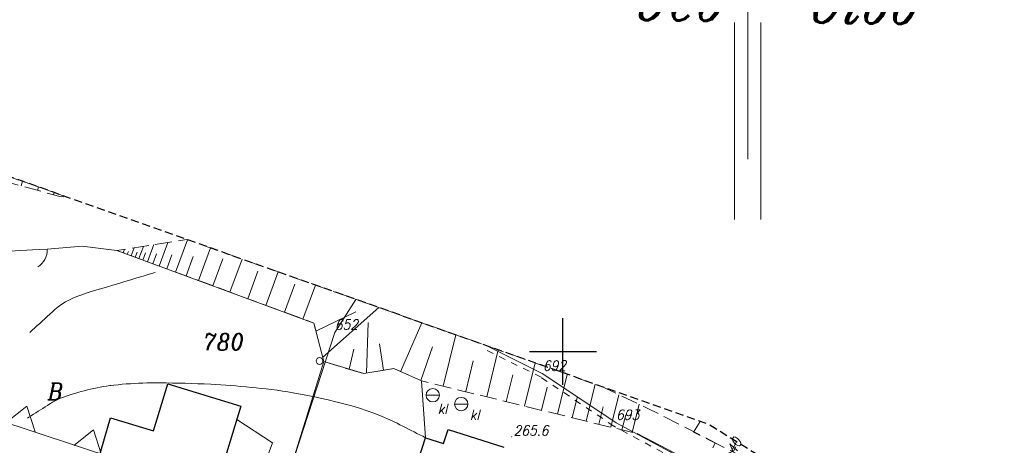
# Model space of a CAD drawing. Header units: metres. Extents: x 7435600 to 7436400, y 5537603 to 5538250.
# Tile 40 of 43: x 7436059 to 7436133, y 5537943 to 5537975. Entities that reach past the tile are written whole.
import ezdxf
from ezdxf.enums import TextEntityAlignment as Align

# ---------------------------------------------------------------- set-up
doc = ezdxf.new("R2010")
doc.units = ezdxf.units.M
doc.header["$MEASUREMENT"] = 0
for name, pattern in [('0.5_0.5', [1, 0.5, -0.5]), ('1.5_0.5', [2, 1.5, -0.5]), ('2', [0.9, 0.6, -0.3]), ('219-500', [0]), ('3117-500', [0]), ('ktok04-500', [0]), ('mz1.25_0.5', [1.75, 1.25, -0.5])]:
    doc.linetypes.add(name, pattern=pattern)
doc.layers.get('0').update_dxf_attribs({"color": 2, "linetype": 'CONTINUOUS', "lineweight": 5})
doc.layers.add('!ramka', color=2, linetype='CONTINUOUS', lineweight=0)
for name, color, linetype in [('000 Inne (niezydentyfikowane)', 7, 'CONTINUOUS'), ('203-Punkt załamania granicy działki nie stabilizowany', 7, 'CONTINUOUS'), ('203-Punkt załamania granicy działki nie stabilizowany-Atr104', 7, 'CONTINUOUS'), ('210-Oznaczenie użytku', 7, 'CONTINUOUS'), ('211-Nr działki', 7, 'CONTINUOUS'), ('218-Granica użytku po granicy działki', 7, 'CONTINUOUS'), ('219-Linia granicy', 7, 'CONTINUOUS'), ('312-Budynek (powierzchnia)', 7, 'CONTINUOUS'), ('811-Warstwica ciągła linia', 7, 'CONTINUOUS'), ('996-Tekst dodatkowy mały', 7, 'CONTINUOUS'), ('furtka (linia)', 7, 'CONTINUOUS'), ('furtka (linia) - symbol', 7, 'CONTINUOUS'), ('jezdnia (powierzchnia)', 7, 'CONTINUOUS'), ('Nieprzekraczalna linia zabudowy', 7, 'CONTINUOUS'), ('ogrodzenie trwałe (linia)', 7, 'CONTINUOUS'), ('osadnik kanalizacji lokalnej (dół Chambeau) (punkt)', 7, 'CONTINUOUS'), ('osadnik kanalizacji lokalnej (dół Chambeau) (punkt)-Atr17', 7, 'CONTINUOUS'), ('przewód gazowy (linia)', 7, 'CONTINUOUS'), ('przewód wodociągowy (linia)', 7, 'CONTINUOUS'), ('przewód wodociągowy (linia)-Atr1', 7, 'CONTINUOUS'), ('punkt wysokościowy naturalny', 7, 'CONTINUOUS'), ('punkt wysokościowy naturalny-Atr2', 7, 'CONTINUOUS'), ('skarpa nieumocniona (powierzchnia)', 7, 'CONTINUOUS'), ('słup (punkt)', 7, 'CONTINUOUS'), ('Wstawianie ramki sekcyjnej z opisem', 7, 'CONTINUOUS'), ('Zakres', 7, 'CONTINUOUS')]:
    doc.layers.add(name, color=color, linetype=linetype)
doc.styles.get("Standard").update_dxf_attribs({"font": 'italic_1250.shx', "width": 0.75})
doc.linetypes.add('902-500', pattern='A,3.75,0,[1,ksztalty.shx,S=0.5,R=0,X=0,Y=0],3.75', length=7.5)

# ---------------------------------------------------------------- blocks, each defined once
blk = doc.blocks.new('203')
at = {"linetype": 'Continuous', "lineweight": 0}
h = blk.add_hatch(color=0, dxfattribs=at)
edge = h.paths.add_edge_path()
edge.add_arc((0, 0), 0.045, 0, 360)
blk = doc.blocks.new('SM04')
at = {"color": 0, "linetype": 'Continuous', "lineweight": 13}
blk.add_circle((0, 0), 0.25, dxfattribs=at)
blk = doc.blocks.new('US07')
at = {"color": 0, "linetype": 'Continuous', "lineweight": 13}
for q in [(-0.5, 0), (0.5, 0)]:
    blk.add_line((0, 0), q, dxfattribs=at)
blk.add_circle((0, 0), 0.5, dxfattribs=at)
blk = doc.blocks.new('OK04')
at = {"color": 0, "linetype": 'Continuous', "lineweight": 0}
blk.add_arc((1.5, 0.001), 1.5, 120, 180, dxfattribs=at)
blk = doc.blocks.new('PW01')
at = {"linetype": 'Continuous', "lineweight": 13}
h = blk.add_hatch(color=0, dxfattribs=at)
edge = h.paths.add_edge_path()
edge.add_arc((0, 0), 0.045, 0, 360)
blk = doc.blocks.new('RAMKA500K')
at = {"color": 0}
for p, q in [((100, 197.5), (100, 202.5)), ((97.5, 200), (102.5, 200))]:
    blk.add_line(p, q, dxfattribs=at)

msp = doc.modelspace()

# ---------------------------------------------------------------- linework, layer by layer
at = {"layer": '!ramka', "color": 251, "linetype": 'Continuous', "lineweight": 13}
msp.add_3dface([(7435692.445, 5538052.761), (7436192.445, 5538052.761), (7436192.445, 5537747.761), (7435692.445, 5537747.761)], dxfattribs=at)
at = {"layer": '000 Inne (niezydentyfikowane)', "color": 251, "linetype": 'Continuous', "lineweight": 13}
for p, q in [((7436059.51, 5537962.39), (7436059.605, 5537962.727)), ((7436060.72, 5537962.05), (7436060.792, 5537962.306)), ((7436061.92, 5537961.72), (7436061.967, 5537961.89)), ((7436067.74, 5537957.16), (7436067.96, 5537957.76)), ((7436068.31, 5537956.95), (7436068.64, 5537957.86)), ((7436068.95, 5537956.71), (7436069.42, 5537957.99)), ((7436069.83, 5537956.39), (7436070.48, 5537958.16)), ((7436071.05, 5537955.94), (7436071.946, 5537958.352)), ((7436067.14, 5537957.38), (7436067.24, 5537957.64)), ((7436067.44, 5537957.27), (7436067.52, 5537957.48)), ((7436068.04, 5537957.05), (7436068.18, 5537957.43)), ((7436068.6, 5537956.84), (7436068.8, 5537957.38)), ((7436069.35, 5537956.56), (7436069.63, 5537957.31)), ((7436070.39, 5537956.18), (7436070.78, 5537957.22)), ((7436071.83, 5537955.65), (7436072.37, 5537957.1)), ((7436072.75, 5537955.31), (7436073.651, 5537957.748)), ((7436073.83, 5537954.91), (7436074.57, 5537956.92)), ((7436075.11, 5537954.44), (7436076.014, 5537956.91)), ((7436076.44, 5537953.95), (7436077.2, 5537956.01)), ((7436077.8, 5537953.45), (7436078.722, 5537955.95)), ((7436079.18, 5537952.94), (7436079.95, 5537955.04)), ((7436080.57, 5537952.43), (7436081.503, 5537954.964)), ((7436081.54, 5537951.53), (7436084.52, 5537952.96)), ((7436082.04, 5537949.56), (7436086.242, 5537953.284)), ((7436085.33, 5537948.39), (7436085.45, 5537952.17)), ((7436087.86, 5537948.49), (7436089.464, 5537952.142)), ((7436091.06, 5537947.4), (7436092.007, 5537951.241)), ((7436086.6, 5537948.6), (7436086.28, 5537950.57)), ((7436084.03, 5537948.67), (7436084.38, 5537950.17)), ((7436089.37, 5537947.83), (7436090.26, 5537950.34)), ((7436094.3, 5537946.61), (7436095.158, 5537950.124)), ((7436092.73, 5537947), (7436093.29, 5537949.3)), ((7436097.13, 5537945.92), (7436097.925, 5537949.143)), ((7436095.76, 5537946.25), (7436096.25, 5537948.26)), ((7436099.59, 5537945.32), (7436100.326, 5537948.291)), ((7436101.73, 5537944.79), (7436102.409, 5537947.553)), ((7436098.41, 5537945.61), (7436098.83, 5537947.34)), ((7436103.58, 5537944.34), (7436104.17, 5537946.77)), ((7436100.7, 5537945.04), (7436101.07, 5537946.55)), ((7436105.18, 5537943.95), (7436105.7, 5537946.06)), ((7436102.69, 5537944.56), (7436103.01, 5537945.86)), ((7436104.41, 5537944.14), (7436104.69, 5537945.27))]:
    msp.add_line(p, q, dxfattribs=at)
at = {"layer": '218-Granica użytku po granicy działki', "color": 3, "linetype": '0.5_0.5', "lineweight": 13}
for p, q in [((7436098.366, 5537948.072), (7436094.229, 5537950.137)), ((7436094.229, 5537950.137), (7436094.229, 5537950.137)), ((7436094.229, 5537950.137), (7436094.229, 5537950.137)), ((7436103.803, 5537944.421), (7436098.333, 5537948.091)), ((7436098.333, 5537948.091), (7436098.333, 5537948.091)), ((7436098.333, 5537948.091), (7436098.333, 5537948.091)), ((7436098.366, 5537948.072), (7436098.366, 5537948.072)), ((7436098.366, 5537948.072), (7436098.366, 5537948.072)), ((7436103.803, 5537944.421), (7436103.803, 5537944.421)), ((7436103.803, 5537944.421), (7436103.803, 5537944.421)), ((7436110.098, 5537941.036), (7436103.828, 5537944.406)), ((7436103.828, 5537944.406), (7436103.828, 5537944.406)), ((7436103.828, 5537944.406), (7436103.828, 5537944.406))]:
    msp.add_line(p, q, dxfattribs=at)
at = {"layer": '219-Linia granicy', "color": 3, "linetype": '219-500', "lineweight": 13, "flags": 128}
for points in [[(7436084.517, 5537953.896), (7436082.95, 5537951.41)], [(7436082.95, 5537951.41), (7436079.6, 5537941.07)], [(7436094.363, 5537950.405), (7436098.5, 5537948.34)], [(7436098.5, 5537948.34), (7436103.97, 5537944.67)], [(7436103.97, 5537944.67), (7436110.24, 5537941.3)]]:
    msp.add_lwpolyline(points, dxfattribs=at)
at = {"layer": '312-Budynek (powierzchnia)', "color": 251, "linetype": 'Continuous', "lineweight": 25, "flags": 128}
for points in [[(7436069.4, 5537944.07), (7436070.47, 5537947.58)], [(7436070.47, 5537947.58), (7436075.92, 5537945.91)], [(7436075.92, 5537945.91), (7436074.85, 5537942.39)], [(7436063.79, 5537936.8), (7436066.19, 5537945.04)], [(7436066.19, 5537945.04), (7436069.4, 5537944.07)], [(7436091.08, 5537943.11), (7436091.43, 5537944.18)], [(7436091.43, 5537944.18), (7436095.58, 5537942.85)], [(7436087.32, 5537936.04), (7436089.73, 5537943.55)], [(7436089.73, 5537943.55), (7436091.08, 5537943.11)]]:
    msp.add_lwpolyline(points, dxfattribs=at)
at = {"layer": '811-Warstwica ciągła linia', "color": 32, "linetype": 'Continuous', "lineweight": 13, "flags": 128}
for points in [[(7436060.15, 5537951.41), (7436060.337, 5537951.584), (7436060.524, 5537951.758), (7436060.71, 5537951.932), (7436060.897, 5537952.106), (7436061.085, 5537952.279), (7436061.272, 5537952.452), (7436061.461, 5537952.625), (7436061.65, 5537952.797), (7436061.839, 5537952.969), (7436062.03, 5537953.14), (7436062.283, 5537953.349), (7436062.551, 5537953.537), (7436062.832, 5537953.707), (7436063.124, 5537953.861), (7436063.424, 5537954.001), (7436063.732, 5537954.128), (7436064.044, 5537954.245), (7436064.359, 5537954.352), (7436064.675, 5537954.454), (7436064.99, 5537954.55), (7436065.443, 5537954.686), (7436065.896, 5537954.822), (7436066.349, 5537954.958), (7436066.802, 5537955.094), (7436067.255, 5537955.23), (7436067.708, 5537955.365), (7436068.161, 5537955.501), (7436068.614, 5537955.637), (7436069.067, 5537955.773), (7436069.52, 5537955.91)], [(7436089.73, 5537943.55), (7436089.517, 5537943.658), (7436089.304, 5537943.766), (7436089.091, 5537943.874), (7436088.878, 5537943.982), (7436088.665, 5537944.09), (7436088.452, 5537944.198), (7436088.239, 5537944.306), (7436088.026, 5537944.414), (7436087.813, 5537944.522), (7436087.6, 5537944.63), (7436087.055, 5537944.892), (7436086.5, 5537945.134), (7436085.938, 5537945.356), (7436085.368, 5537945.561), (7436084.792, 5537945.751), (7436084.21, 5537945.926), (7436083.624, 5537946.089), (7436083.035, 5537946.241), (7436082.443, 5537946.384), (7436081.85, 5537946.52), (7436081.449, 5537946.607), (7436081.048, 5537946.691), (7436080.647, 5537946.77), (7436080.245, 5537946.845), (7436079.842, 5537946.915), (7436079.44, 5537946.981), (7436079.036, 5537947.043), (7436078.632, 5537947.1), (7436078.226, 5537947.152), (7436077.82, 5537947.2), (7436077.443, 5537947.241), (7436077.067, 5537947.281), (7436076.69, 5537947.319), (7436076.314, 5537947.356), (7436075.937, 5537947.39), (7436075.56, 5537947.423), (7436075.183, 5537947.453), (7436074.806, 5537947.481), (7436074.428, 5537947.507), (7436074.05, 5537947.53), (7436073.672, 5537947.551), (7436073.195, 5537947.573), (7436072.718, 5537947.593), (7436072.241, 5537947.609), (7436071.764, 5537947.622), (7436071.287, 5537947.633), (7436070.81, 5537947.641), (7436070.333, 5537947.646), (7436069.856, 5537947.649), (7436069.379, 5537947.65), (7436069.28, 5537947.65), (7436068.902, 5537947.647), (7436068.595, 5537947.639), (7436068.288, 5537947.628), (7436067.98, 5537947.613), (7436067.674, 5537947.594), (7436067.367, 5537947.572), (7436067.06, 5537947.546), (7436066.753, 5537947.518), (7436066.446, 5537947.486), (7436066.21, 5537947.46), (7436066.139, 5537947.452), (7436065.897, 5537947.419), (7436065.655, 5537947.382), (7436065.415, 5537947.339), (7436065.176, 5537947.292), (7436064.937, 5537947.241), (7436064.699, 5537947.185), (7436064.462, 5537947.126), (7436064.225, 5537947.064), (7436063.988, 5537946.998), (7436063.82, 5537946.95), (7436063.751, 5537946.93), (7436063.531, 5537946.866), (7436063.312, 5537946.801), (7436063.093, 5537946.733), (7436062.877, 5537946.661), (7436062.662, 5537946.584), (7436062.451, 5537946.5), (7436062.244, 5537946.41), (7436062.041, 5537946.31), (7436061.843, 5537946.201), (7436061.71, 5537946.12), (7436061.65, 5537946.082), (7436061.477, 5537945.971), (7436061.304, 5537945.86), (7436061.131, 5537945.749), (7436060.958, 5537945.638), (7436060.785, 5537945.527), (7436060.612, 5537945.416), (7436060.439, 5537945.305), (7436060.266, 5537945.194), (7436060.093, 5537945.083), (7436059.98, 5537945.01)]]:
    msp.add_lwpolyline(points, dxfattribs=at)
at = {"layer": '996-Tekst dodatkowy mały', "color": 251, "linetype": 'Continuous', "lineweight": 13, "flags": 128}
for points in [[(7436113.822, 5537987.703), (7436113.815, 5537964.391)], [(7436112.835, 5537974.607), (7436112.835, 5537959.877)], [(7436114.799, 5537974.607), (7436114.797, 5537959.87)]]:
    msp.add_lwpolyline(points, dxfattribs=at)
at = {"layer": 'furtka (linia)', "color": 251, "linetype": 'ktok04-500', "lineweight": 13, "flags": 128}
msp.add_lwpolyline([(7436061.46, 5537957.64), (7436060.35, 5537957.61)], dxfattribs=at)
at = {"layer": 'jezdnia (powierzchnia)', "color": 251, "linetype": '1.5_0.5', "lineweight": 13, "flags": 128}
msp.add_lwpolyline([(7436110.245, 5537944.775), (7436109.76, 5537943.97), (7436115.25, 5537941.21), (7436121.55, 5537937.902)], dxfattribs=at)
at = {"layer": 'Nieprzekraczalna linia zabudowy', "color": 251, "linetype": '3117-500', "lineweight": 13, "flags": 128}
msp.add_lwpolyline([(7436132.87, 5537917.47), (7436105.98, 5537928.56), (7436069.68, 5537940.95), (7436009.28, 5537960.91), (7435960.76, 5537975.49), (7435944.26, 5537980.85)], dxfattribs=at)
msp.add_lwpolyline([(7436132.87, 5537917.47), (7436105.98, 5537928.56), (7436069.68, 5537940.95), (7436009.28, 5537960.91), (7435960.76, 5537975.49), (7435944.26, 5537980.85)], dxfattribs=at)
msp.add_lwpolyline([(7436132.87, 5537917.47), (7436105.98, 5537928.56), (7436069.68, 5537940.95), (7436009.28, 5537960.91), (7435960.76, 5537975.49), (7435944.26, 5537980.85)], dxfattribs=at)
at = {"layer": 'Nieprzekraczalna linia zabudowy', "color": 251, "linetype": '3117-500', "lineweight": 13, "elevation": 0, "flags": 128}
for points in [[(7436060.562, 5537943.985), (7436059.928, 5537945.909), (7436058.364, 5537944.671)], [(7436065.495, 5537942.342), (7436064.902, 5537944.141), (7436063.44, 5537942.983)]]:
    msp.add_lwpolyline(points, dxfattribs=at)
at = {"layer": 'ogrodzenie trwałe (linia)', "color": 251, "linetype": '902-500', "lineweight": 13, "flags": 128}
for points in [[(7436089.73, 5537943.55), (7436089.44, 5537947.8), (7436087.35, 5537948.72), (7436085.11, 5537948.35), (7436082.12, 5537949.24), (7436081.39, 5537952.13), (7436066.67, 5537957.55), (7436064.07, 5537957.88), (7436061.46, 5537957.64)], [(7436060.35, 5537957.61), (7436057.75, 5537957.46), (7436055.35, 5537956.41)], [(7436078.8, 5537938.7), (7436079.6, 5537941.07), (7436082.12, 5537949.24)], [(7436110.45, 5537941.31), (7436105.54, 5537943.86)]]:
    msp.add_lwpolyline(points, dxfattribs=at)
at = {"layer": 'przewód gazowy (linia)', "color": 40, "linetype": 'Continuous', "lineweight": 13, "flags": 128}
msp.add_lwpolyline([(7436069.03, 5537918.12), (7436078.29, 5537943.18), (7436075.62, 5537944.91)], dxfattribs=at)
at = {"layer": 'przewód wodociągowy (linia)', "color": 5, "linetype": 'Continuous', "lineweight": 13, "flags": 128}
msp.add_lwpolyline([(7436112.973, 5537943.246), (7436108.72, 5537935.25)], dxfattribs=at)
at = {"layer": 'skarpa nieumocniona (powierzchnia)', "color": 251, "linetype": 'mz1.25_0.5', "lineweight": 13, "flags": 128}
for points in [[(7436027.84, 5537971.72), (7436052.48, 5537965.13), (7436055.14, 5537964.31), (7436062.9, 5537961.56), (7436062.4, 5537961.58), (7436049.68, 5537965.14), (7436037.41, 5537966.98), (7436034.14, 5537968.55), (7436032.6, 5537969.44), (7436027.58, 5537971.79)], [(7436102.82, 5537947.41), (7436106.35, 5537945.75), (7436111.39, 5537943.18), (7436110.45, 5537941.31), (7436105.54, 5537943.86), (7436089.44, 5537947.8), (7436087.35, 5537948.72), (7436085.11, 5537948.35), (7436082.12, 5537949.24), (7436081.39, 5537952.13), (7436066.67, 5537957.55), (7436071.87, 5537958.38)]]:
    msp.add_lwpolyline(points, close=True, dxfattribs=at)
at = {"layer": 'Zakres', "color": 5, "linetype": '2', "lineweight": 30, "flags": 128}
msp.add_lwpolyline([(7435791.95, 5538004.83), (7435788.55, 5537993.08), (7435787.96, 5537986.53), (7435787.35, 5537979.77), (7435791.23, 5537966.98), (7435799.62, 5537956.58), (7435811.29, 5537950.08), (7435839.35, 5537940.91), (7435847.93, 5537935.74), (7435857.59, 5537931.73), (7435868.01, 5537930.77), (7435873.84, 5537931.1), (7435927.63, 5537913.78), (7435934.32, 5537910.49), (7435948.84, 5537901.62), (7435957.74, 5537897.76), (7436015.82, 5537881.67), (7436056.09, 5537869.29), (7436058.12, 5537868.73), (7436082.82, 5537862.73), (7436097.96, 5537862.42), (7436111.81, 5537868.54), (7436121.78, 5537879.94), (7436129.89, 5537894.76), (7436134.11, 5537909.18), (7436131.89, 5537924.04), (7436123.64, 5537936.6), (7436110.88, 5537944.55), (7436055.14, 5537964.31), (7436052.48, 5537965.13), (7436027.84, 5537971.72), (7435999.56, 5537979.44), (7435995.34, 5537981.24), (7435974.61, 5537991.35), (7435974.21, 5537991.54), (7435952.34, 5538001.86), (7435940.13, 5538005.1), (7435927.06, 5538006.13), (7435886.07, 5538018.53), (7435885.05, 5538018.82), (7435855.64, 5538026.76), (7435837.67, 5538033.11), (7435824.44, 5538035.07), (7435811.44, 5538031.93), (7435800.57, 5538024.15), (7435795.41, 5538016.01), (7435793.41, 5538012.85)], close=True, dxfattribs=at)

# ---------------------------------------------------------------- block references
at = {"layer": '203-Punkt załamania granicy działki nie stabilizowany', "color": 3, "linetype": 'Continuous', "lineweight": 13}
for p in [(7436082.95, 5537951.41), (7436098.5, 5537948.34), (7436103.97, 5537944.67)]:
    msp.add_blockref('203', p, dxfattribs=at)
at = {"layer": 'furtka (linia) - symbol', "color": 251, "linetype": 'Continuous', "lineweight": 13, "rotation": 181.548}
msp.add_blockref('OK04', (7436061.46, 5537957.64), dxfattribs=at)
at = {"layer": 'osadnik kanalizacji lokalnej (dół Chambeau) (punkt)', "color": 251, "linetype": 'Continuous', "lineweight": 13}
for p in [(7436090.27, 5537946.73), (7436092.4, 5537946.07)]:
    msp.add_blockref('US07', p, dxfattribs=at)
at = {"layer": 'punkt wysokościowy naturalny', "color": 251, "linetype": 'Continuous', "lineweight": 13}
msp.add_blockref('PW01', (7436096.17, 5537943.62), dxfattribs=at)
at = {"layer": 'słup (punkt)', "color": 251, "linetype": 'Continuous', "lineweight": 13, "rotation": 180}
msp.add_blockref('SM04', (7436081.8, 5537949.29), dxfattribs=at)
at = {"layer": 'Wstawianie ramki sekcyjnej z opisem', "color": 251, "linetype": 'Continuous', "lineweight": 13}
msp.add_blockref('RAMKA500K', (7436000, 5537750), dxfattribs=at)

# ---------------------------------------------------------------- texts
at = {"layer": '203-Punkt załamania granicy działki nie stabilizowany-Atr104', "color": 251, "lineweight": 13, "width": 0.9}
for s, p in [('652', (7436082.95, 5537951.41)), ('692', (7436098.5, 5537948.34)), ('693', (7436103.97, 5537944.67))]:
    msp.add_text(s, height=0.75, dxfattribs=at).set_placement(p, align=Align.BOTTOM_LEFT)
at = {"layer": '210-Oznaczenie użytku', "color": 3, "linetype": 'Continuous', "lineweight": 13, "width": 0.9}
msp.add_text('B', height=1.25, dxfattribs=at).set_placement((7436061.5, 5537946.39))
at = {"layer": '211-Nr działki', "color": 3, "linetype": 'Continuous', "lineweight": 13, "width": 0.9}
msp.add_text('780', height=1.25, dxfattribs=at).set_placement((7436073.13, 5537950.1))
at = {"layer": '996-Tekst dodatkowy mały', "color": 5, "linetype": 'Continuous', "lineweight": 13, "oblique": 15, "width": 0.9}
msp.add_text('Geo - Glob', height=2.916, rotation=359.139, dxfattribs=at).set_placement((7436105.252, 5537974.799))
at = {"layer": 'osadnik kanalizacji lokalnej (dół Chambeau) (punkt)-Atr17', "color": 251, "lineweight": 13, "width": 0.9}
for p in [(7436090.64, 5537945.33), (7436093.04, 5537944.89)]:
    msp.add_text('kl', height=0.75, dxfattribs=at).set_placement(p)
at = {"layer": 'przewód wodociągowy (linia)-Atr1', "color": 5, "lineweight": 13, "width": 0.9}
msp.add_text('wo40', height=0.75, rotation=61.991, dxfattribs=at).set_placement((7436111.98, 5537941.38), align=Align.MIDDLE_LEFT)
at = {"layer": 'punkt wysokościowy naturalny-Atr2', "color": 251, "lineweight": 13, "width": 0.9}
msp.add_text('265.6', height=0.75, dxfattribs=at).set_placement((7436096.31, 5537943.72))

doc.saveas('drawing.dxf')
